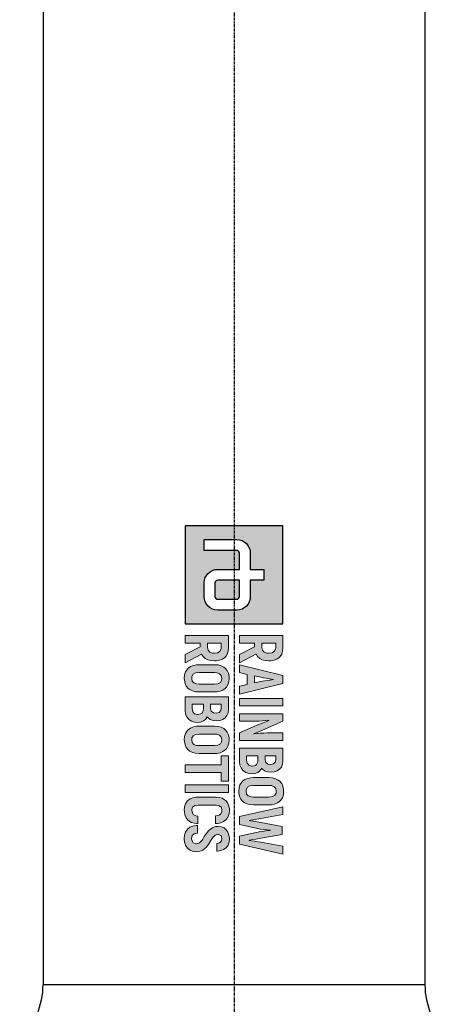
# Model space of a CAD drawing. Header units: millimetres. Extents: x 0 to 4378, y 0 to 2397.
# Tile 135 of 256: x 711 to 798, y 1340 to 1541. Entities that reach past the tile are written whole.
import ezdxf

# ---------------------------------------------------------------- set-up
doc = ezdxf.new("R2010")
doc.units = ezdxf.units.MM
doc.header["$LTSCALE"] = 0.2
doc.linetypes.add('CENTER2', pattern=[1.125, 0.75, -0.125, 0.125, -0.125])
doc.layers.add('02_Center Line', color=1, linetype='CENTER2')

# ---------------------------------------------------------------- blocks, each defined once
blk = doc.blocks.new('A$C6aa9fa92')
h = blk.add_hatch(color=256)
h.dxf.hatch_style = 1
h.paths.add_polyline_path([(7.594, 0), (0, 0), (0, -7.594), (7.594, -7.594)])
edge = h.paths.add_edge_path(flags=16)
edge.add_spline(control_points=[(5.485, -2.531), (6.067, -2.531), (6.539, -3.003), (6.539, -3.586)], knot_values=[19, 19, 19, 19, 20, 20, 20, 20], degree=3, periodic=0)
edge.add_line((6.539, -3.586), (6.539, -5.063))
edge.add_spline(control_points=[(6.539, -5.063), (6.539, -5.645), (6.067, -6.117), (5.485, -6.117)], knot_values=[4, 4, 4, 4, 5, 5, 5, 5], degree=3, periodic=0)
edge.add_line((5.485, -6.117), (4.43, -6.117))
edge.add_spline(control_points=[(4.43, -6.117), (3.847, -6.117), (3.375, -5.645), (3.375, -5.063)], knot_values=[6, 6, 6, 6, 7, 7, 7, 7], degree=3, periodic=0)
edge.add_line((3.375, -5.063), (3.375, -3.375))
edge.add_line((3.375, -3.375), (2.109, -3.375))
edge.add_spline(control_points=[(2.109, -3.375), (1.993, -3.375), (1.898, -3.47), (1.898, -3.586)], knot_values=[9, 9, 9, 9, 10, 10, 10, 10], degree=3, periodic=0)
edge.add_line((1.898, -3.586), (1.898, -6.117))
edge.add_line((1.898, -6.117), (1.055, -6.117))
edge.add_line((1.055, -6.117), (1.055, -3.586))
edge.add_spline(control_points=[(1.055, -3.586), (1.055, -3.004), (1.527, -2.531), (2.109, -2.531)], knot_values=[13, 13, 13, 13, 14, 14, 14, 14], degree=3, periodic=0)
edge.add_line((2.109, -2.531), (3.375, -2.531))
edge.add_line((3.375, -2.531), (3.375, -1.477))
edge.add_line((3.375, -1.477), (4.219, -1.477))
edge.add_line((4.219, -1.477), (4.219, -2.531))
edge.add_line((4.219, -2.531), (5.485, -2.531))
edge = h.paths.add_edge_path(flags=0)
edge.add_spline(control_points=[(5.485, -3.375), (5.601, -3.375), (5.695, -3.47), (5.695, -3.586)], knot_values=[6, 6, 6, 6, 7, 7, 7, 7], degree=3, periodic=0)
edge.add_line((5.695, -3.586), (5.695, -5.063))
edge.add_spline(control_points=[(5.695, -5.063), (5.695, -5.179), (5.601, -5.274), (5.485, -5.274)], knot_values=[4, 4, 4, 4, 5, 5, 5, 5], degree=3, periodic=0)
edge.add_line((5.485, -5.274), (4.43, -5.274))
edge.add_spline(control_points=[(4.43, -5.274), (4.313, -5.274), (4.219, -5.179), (4.219, -5.063)], knot_values=[2, 2, 2, 2, 3, 3, 3, 3], degree=3, periodic=0)
edge.add_line((4.219, -5.063), (4.219, -3.375))
edge.add_line((4.219, -3.375), (5.485, -3.375))
at = {"ltscale": 2.5}
h = blk.add_hatch(color=256, dxfattribs=at)
h.dxf.hatch_style = 1
h.paths.add_polyline_path([(10.777, -3.375), (11.396, -3.375), (11.529, -2.764), (12.317, -2.764), (12.453, -3.375), (13.069, -3.375), (12.243, -0.001), (11.606, -0.001)])
h.paths.add_polyline_path([(11.65, -2.2), (11.804, -1.476), (11.835, -1.294), (11.875, -1.04), (11.923, -0.694), (11.949, -0.867), (11.997, -1.18), (12.037, -1.415), (12.063, -1.574), (12.199, -2.2)], flags=16)
h.paths.add_polyline_path([(13.394, -3.375), (13.983, -3.375), (13.983, -0.001), (13.394, -0.001)])
h.paths.add_polyline_path([(15.167, -2.355), (15.163, -2.101), (15.156, -1.846), (15.141, -1.596), (15.123, -1.345), (15.097, -1.102), (15.112, -1.088), (15.123, -1.124), (15.182, -1.279), (15.281, -1.541), (15.425, -1.909), (16.073, -3.375), (16.659, -3.375), (16.659, -0.001), (16.077, -0.001), (16.077, -1.029), (16.081, -1.25), (16.092, -1.493), (16.106, -1.743), (16.128, -2.001), (16.164, -2.32), (16.121, -2.215), (16.022, -1.95), (15.959, -1.795), (15.874, -1.589), (15.174, -0.001), (14.585, -0.001), (14.585, -3.375), (15.167, -3.375)])
h.paths.add_polyline_path([(17.261, -3.375), (18.274, -3.375), (18.326, -3.371), (18.58, -3.335), (18.797, -3.246), (18.989, -3.102), (19.022, -3.069), (19.151, -2.874), (19.232, -2.649), (19.258, -2.388), (19.232, -2.171), (19.147, -1.942), (19.029, -1.787), (18.827, -1.644), (18.878, -1.603), (19.022, -1.423), (19.107, -1.202), (19.136, -0.94), (19.136, -0.933), (19.107, -0.671), (19.026, -0.447), (18.889, -0.259), (18.724, -0.122), (18.503, -0.034), (18.245, -0.001), (17.261, -0.001)])
h.paths.add_polyline_path([(17.851, -2.815), (17.851, -1.942), (18.29, -1.942), (18.528, -2.053), (18.595, -2.141), (18.657, -2.418), (18.584, -2.649), (18.429, -2.775), (18.182, -2.815)], flags=16)
h.paths.add_polyline_path([(17.851, -1.39), (17.851, -0.561), (18.156, -0.561), (18.344, -0.594), (18.488, -0.73), (18.536, -0.966), (18.506, -1.176), (18.385, -1.334), (18.175, -1.39)], flags=16)
h.paths.add_polyline_path([(20.609, -3.43), (20.753, -3.423), (21, -3.375), (21.21, -3.276), (21.39, -3.128), (21.482, -3.01), (21.586, -2.804), (21.648, -2.565), (21.67, -2.288), (21.67, -1.088), (21.659, -0.9), (21.611, -0.646), (21.519, -0.432), (21.39, -0.248), (21.302, -0.167), (21.107, -0.041), (20.875, 0.032), (20.609, 0.054), (20.466, 0.047), (20.219, -0.001), (20.005, -0.1), (19.832, -0.248), (19.736, -0.369), (19.63, -0.576), (19.567, -0.811), (19.549, -1.088), (19.549, -2.288), (19.556, -2.48), (19.607, -2.73), (19.696, -2.948), (19.832, -3.128), (19.917, -3.213), (20.112, -3.335), (20.344, -3.408)])
h.paths.add_polyline_path([(20.609, -2.859), (20.462, -2.841), (20.293, -2.741), (20.193, -2.557), (20.156, -2.288), (20.156, -1.088), (20.171, -0.9), (20.252, -0.686), (20.396, -0.561), (20.609, -0.517), (20.753, -0.535), (20.923, -0.634), (21.026, -0.819), (21.059, -1.088), (21.059, -2.288), (21.044, -2.473), (20.967, -2.686), (20.823, -2.815)], flags=16)
h.paths.add_polyline_path([(22.891, -2.631), (22.873, -2.631), (22.854, -2.506), (22.825, -2.288), (22.78, -2.023), (22.725, -1.714), (22.423, -0.001), (21.812, -0.001), (22.567, -3.375), (23.197, -3.375), (23.477, -2.078), (23.495, -1.99), (23.543, -1.754), (23.58, -1.511), (23.613, -1.253), (23.642, -0.984), (23.661, -0.984), (23.668, -1.084), (23.694, -1.338), (23.727, -1.589), (23.768, -1.835), (23.819, -2.078), (24.099, -3.375), (24.729, -3.375), (25.484, -0.001), (24.873, -0.001), (24.571, -1.714), (24.53, -1.935), (24.482, -2.211), (24.449, -2.443), (24.423, -2.631), (24.405, -2.631), (24.394, -2.561), (24.364, -2.377), (24.32, -2.093), (24.258, -1.703), (23.959, -0.052), (23.337, -0.052), (23.038, -1.703), (22.99, -1.997), (22.939, -2.314), (22.906, -2.524)])
h.paths.add_polyline_path([(21.677, -5.167), (21.733, -4.923), (21.865, -4.776), (22.071, -4.728), (22.197, -4.739), (22.399, -4.846), (22.469, -4.96), (22.525, -5.225), (23.114, -5.225), (23.103, -5.082), (23.051, -4.828), (22.959, -4.61), (22.827, -4.43), (22.768, -4.375), (22.576, -4.253), (22.344, -4.179), (22.075, -4.157), (21.983, -4.157), (21.729, -4.201), (21.512, -4.294), (21.335, -4.433), (21.261, -4.522), (21.151, -4.721), (21.088, -4.957), (21.066, -5.233), (21.066, -6.581), (21.07, -6.721), (21.114, -6.979), (21.202, -7.196), (21.335, -7.373), (21.39, -7.425), (21.578, -7.55), (21.81, -7.627), (22.075, -7.653), (22.189, -7.649), (22.443, -7.605), (22.661, -7.517), (22.841, -7.377), (22.908, -7.299), (23.025, -7.1), (23.095, -6.868), (23.129, -6.592), (22.536, -6.592), (22.51, -6.762), (22.378, -7.01), (22.043, -7.085), (21.832, -7.008), (21.714, -6.843), (21.677, -6.581)])
h.paths.add_polyline_path([(24.012, -5.27), (23.934, -5.041), (24.041, -4.802), (24.288, -4.728), (24.454, -4.758), (24.602, -4.89), (24.653, -5.13), (25.261, -5.13), (25.257, -5.082), (25.22, -4.82), (25.136, -4.599), (24.999, -4.415), (24.97, -4.389), (24.782, -4.26), (24.554, -4.183), (24.288, -4.157), (24.266, -4.157), (24.005, -4.187), (23.78, -4.268), (23.596, -4.4), (23.46, -4.562), (23.368, -4.78), (23.334, -5.034), (23.357, -5.233), (23.438, -5.465), (23.522, -5.605), (23.688, -5.782), (23.802, -5.874), (24.012, -6.021), (24.134, -6.098), (24.397, -6.263), (24.61, -6.463), (24.701, -6.741), (24.574, -7.014), (24.283, -7.084), (24.053, -7.03), (23.92, -6.883), (23.872, -6.64), (23.268, -6.64), (23.272, -6.739), (23.316, -6.994), (23.408, -7.211), (23.548, -7.391), (23.596, -7.439), (23.791, -7.561), (24.02, -7.638), (24.288, -7.66), (24.377, -7.66), (24.631, -7.62), (24.848, -7.531), (25.048, -7.38), (25.191, -7.185), (25.279, -6.964), (25.309, -6.714), (25.298, -6.555), (25.235, -6.319), (25.184, -6.216), (25.04, -6.021), (24.966, -5.955), (24.767, -5.796), (24.694, -5.745), (24.48, -5.616), (24.421, -5.583), (24.211, -5.45), (24.193, -5.439)])
h.paths.add_polyline_path([(20.112, -7.594), (20.705, -7.594), (20.705, -4.224), (20.112, -4.224)])
h.paths.add_polyline_path([(18.546, -7.594), (19.154, -7.594), (19.154, -4.787), (19.832, -4.787), (19.832, -4.224), (17.868, -4.224), (17.868, -4.787), (18.546, -4.787)])
h.paths.add_polyline_path([(17.672, -6.511), (17.672, -5.306), (17.665, -5.119), (17.613, -4.868), (17.525, -4.651), (17.392, -4.47), (17.304, -4.386), (17.109, -4.264), (16.88, -4.19), (16.615, -4.165), (16.471, -4.172), (16.225, -4.224), (16.011, -4.319), (15.834, -4.47), (15.738, -4.588), (15.635, -4.794), (15.573, -5.034), (15.55, -5.306), (15.55, -6.511), (15.561, -6.703), (15.609, -6.949), (15.701, -7.167), (15.834, -7.347), (15.922, -7.432), (16.118, -7.553), (16.35, -7.627), (16.615, -7.653), (16.755, -7.646), (17.002, -7.594), (17.215, -7.498), (17.392, -7.347), (17.488, -7.229), (17.591, -7.023), (17.654, -6.784)])
h.paths.add_polyline_path([(17.05, -6.695), (16.972, -6.909), (16.825, -7.038), (16.615, -7.078), (16.464, -7.06), (16.298, -6.96), (16.195, -6.78), (16.162, -6.511), (16.162, -5.306), (16.177, -5.119), (16.254, -4.909), (16.401, -4.78), (16.615, -4.739), (16.759, -4.758), (16.928, -4.853), (17.028, -5.038), (17.061, -5.306), (17.061, -6.511)], flags=16)
h.paths.add_polyline_path([(14.832, -5.866), (14.88, -5.822), (15.024, -5.645), (15.112, -5.424), (15.142, -5.163), (15.142, -5.155), (15.112, -4.894), (15.031, -4.669), (14.895, -4.478), (14.725, -4.345), (14.508, -4.253), (14.25, -4.224), (13.263, -4.224), (13.263, -7.594), (14.331, -7.594), (14.582, -7.557), (14.803, -7.469), (14.991, -7.325), (15.024, -7.288), (15.156, -7.097), (15.234, -6.868), (15.259, -6.607), (15.237, -6.389), (15.149, -6.165), (15.031, -6.01)])
h.paths.add_polyline_path([(14.327, -6.176), (14.534, -6.275), (14.6, -6.36), (14.661, -6.632), (14.589, -6.868), (14.434, -6.994), (14.188, -7.034), (13.856, -7.034), (13.856, -6.165), (14.184, -6.165)], flags=16)
h.paths.add_polyline_path([(14.176, -5.609), (13.856, -5.609), (13.856, -4.783), (14.158, -4.783), (14.346, -4.817), (14.49, -4.949), (14.537, -5.185), (14.508, -5.395), (14.39, -5.557)], flags=16)
h.paths.add_polyline_path([(12.899, -5.306), (12.888, -5.119), (12.84, -4.868), (12.752, -4.651), (12.619, -4.47), (12.531, -4.386), (12.336, -4.264), (12.103, -4.19), (11.842, -4.165), (11.698, -4.172), (11.448, -4.224), (11.238, -4.319), (11.061, -4.47), (10.965, -4.588), (10.862, -4.794), (10.799, -5.034), (10.777, -5.306), (10.777, -6.511), (10.788, -6.703), (10.836, -6.949), (10.928, -7.167), (11.061, -7.347), (11.149, -7.432), (11.345, -7.553), (11.573, -7.627), (11.842, -7.653), (11.982, -7.646), (12.229, -7.594), (12.442, -7.498), (12.619, -7.347), (12.711, -7.229), (12.818, -7.023), (12.877, -6.784), (12.899, -6.511)])
h.paths.add_polyline_path([(12.288, -6.511), (12.273, -6.695), (12.196, -6.909), (12.052, -7.038), (11.842, -7.078), (11.691, -7.06), (11.525, -6.96), (11.422, -6.78), (11.389, -6.511), (11.389, -5.306), (11.404, -5.119), (11.481, -4.909), (11.628, -4.78), (11.842, -4.739), (11.986, -4.758), (12.155, -4.853), (12.255, -5.038), (12.288, -5.306)], flags=16)
h.paths.add_polyline_path([(10.487, -5.31), (10.48, -5.163), (10.436, -4.909), (10.347, -4.688), (10.218, -4.507), (10.145, -4.437), (9.949, -4.319), (9.717, -4.246), (9.448, -4.224), (8.524, -4.224), (8.524, -7.594), (9.117, -7.594), (9.117, -6.419), (9.386, -6.419), (9.986, -7.594), (10.638, -7.594), (9.957, -6.312), (9.964, -6.308), (10.152, -6.187), (10.299, -6.028), (10.402, -5.826), (10.465, -5.59)])
h.paths.add_polyline_path([(9.872, -5.461), (9.802, -5.679), (9.658, -5.811), (9.445, -5.855), (9.117, -5.855), (9.117, -4.787), (9.532, -4.787), (9.736, -4.883), (9.846, -5.056), (9.883, -5.318)], flags=16)
h.paths.add_polyline_path([(9.964, -2.09), (10.152, -1.968), (10.299, -1.806), (10.402, -1.607), (10.465, -1.368), (10.487, -1.091), (10.48, -0.94), (10.436, -0.686), (10.347, -0.469), (10.218, -0.288), (10.145, -0.218), (9.949, -0.097), (9.717, -0.027), (9.448, -0.001), (8.524, -0.001), (8.524, -3.375), (9.117, -3.375), (9.117, -2.2), (9.386, -2.2), (9.986, -3.375), (10.638, -3.375), (9.957, -2.093)])
h.paths.add_polyline_path([(9.658, -1.592), (9.445, -1.636), (9.117, -1.636), (9.117, -0.564), (9.532, -0.564), (9.736, -0.66), (9.846, -0.833), (9.883, -1.095), (9.872, -1.239), (9.802, -1.46)], flags=16)
h = blk.add_hatch(color=256)
h.dxf.hatch_style = 1
edge = h.paths.add_edge_path()
edge.add_spline(control_points=[(4.219, -5.063), (4.219, -5.179), (4.313, -5.274), (4.43, -5.274)], knot_values=[2, 2, 2, 2, 3, 3, 3, 3], degree=3, periodic=0)
edge.add_line((4.43, -5.274), (5.485, -5.274))
edge.add_spline(control_points=[(5.485, -5.274), (5.601, -5.274), (5.695, -5.179), (5.695, -5.063)], knot_values=[4, 4, 4, 4, 5, 5, 5, 5], degree=3, periodic=0)
edge.add_line((5.695, -5.063), (5.695, -3.586))
edge.add_spline(control_points=[(5.695, -3.586), (5.695, -3.47), (5.601, -3.375), (5.485, -3.375)], knot_values=[6, 6, 6, 6, 7, 7, 7, 7], degree=3, periodic=0)
edge.add_line((5.485, -3.375), (4.219, -3.375))
edge.add_line((4.219, -3.375), (4.219, -5.063))
for p, q in [((0, 0), (0, -7.594)), ((7.594, 0), (0, 0)), ((7.594, -7.594), (7.594, 0)), ((3.375, -2.531), (3.375, -1.477)), ((3.375, -1.477), (4.219, -1.477)), ((4.219, -1.477), (4.219, -2.531)), ((2.109, -2.531), (3.375, -2.531)), ((4.219, -2.531), (5.485, -2.531)), ((1.055, -6.117), (1.055, -3.586)), ((1.898, -3.586), (1.898, -6.117)), ((3.375, -3.375), (2.109, -3.375)), ((3.375, -5.063), (3.375, -3.375)), ((5.485, -3.375), (4.219, -3.375)), ((4.219, -3.375), (4.219, -5.063)), ((5.695, -5.063), (5.695, -3.586)), ((6.539, -3.586), (6.539, -5.063)), ((4.43, -5.274), (5.485, -5.274)), ((1.898, -6.117), (1.055, -6.117)), ((5.485, -6.117), (4.43, -6.117)), ((0, -7.594), (7.594, -7.594))]:
    blk.add_line(p, q)
at = {"lineweight": 0}
for points in [[(20.609, 0.054), (20.466, 0.047), (20.219, -0.001), (20.005, -0.1), (19.832, -0.248), (19.736, -0.369), (19.63, -0.576), (19.567, -0.811), (19.549, -1.088), (19.549, -2.288), (19.556, -2.48), (19.607, -2.73), (19.696, -2.948)], [(21.519, -0.432), (21.39, -0.248), (21.302, -0.167), (21.107, -0.041), (20.875, 0.032), (20.609, 0.054)], [(9.448, -0.001), (8.524, -0.001), (8.524, -3.375), (9.117, -3.375), (9.117, -2.2), (9.386, -2.2)], [(9.445, -0.564), (9.555, -0.576), (9.736, -0.66), (9.846, -0.833), (9.883, -1.095), (9.872, -1.239), (9.802, -1.46), (9.658, -1.592), (9.445, -1.636), (9.117, -1.636)], [(9.117, -1.636), (9.117, -0.564), (9.445, -0.564)], [(10.347, -0.469), (10.218, -0.288), (10.145, -0.218), (9.949, -0.097), (9.717, -0.027), (9.448, -0.001)], [(10.299, -1.806), (10.402, -1.607), (10.465, -1.368), (10.487, -1.091), (10.48, -0.94), (10.436, -0.686), (10.347, -0.469)], [(12.243, -0.001), (11.606, -0.001), (10.777, -3.375), (11.396, -3.375), (11.529, -2.764), (12.317, -2.764)], [(11.65, -2.2), (11.783, -1.574), (11.798, -1.511), (11.835, -1.294), (11.875, -1.04), (11.916, -0.745), (11.93, -0.745)], [(11.93, -0.745), (11.949, -0.867), (11.997, -1.18), (12.037, -1.415), (12.063, -1.574), (12.199, -2.2), (11.65, -2.2)], [(12.317, -2.764), (12.453, -3.375), (13.069, -3.375), (12.243, -0.001)], [(15.174, -0.001), (14.585, -0.001), (14.585, -3.375), (15.167, -3.375), (15.167, -2.355), (15.163, -2.101), (15.156, -1.846), (15.141, -1.596), (15.123, -1.345), (15.097, -1.102), (15.112, -1.088)], [(16.147, -2.277), (16.121, -2.215), (16.022, -1.95), (15.959, -1.795), (15.874, -1.589), (15.174, -0.001)], [(16.073, -3.375), (16.659, -3.375), (16.659, -0.001)], [(16.659, -0.001), (16.077, -0.001), (16.077, -1.029), (16.081, -1.25), (16.092, -1.493), (16.106, -1.743), (16.128, -2.001), (16.158, -2.263), (16.147, -2.277)], [(18.245, -0.001), (17.261, -0.001), (17.261, -3.375), (18.274, -3.375), (18.326, -3.371), (18.58, -3.335), (18.797, -3.246), (18.989, -3.102), (19.022, -3.069), (19.151, -2.874)], [(18.156, -0.561), (18.344, -0.594), (18.488, -0.73), (18.536, -0.966), (18.506, -1.176), (18.385, -1.334), (18.175, -1.39), (17.851, -1.39)], [(17.851, -1.39), (17.851, -0.561), (18.156, -0.561)], [(19.026, -0.447), (18.889, -0.259), (18.724, -0.122), (18.503, -0.034), (18.245, -0.001)], [(19.022, -1.423), (19.107, -1.202), (19.136, -0.94), (19.136, -0.933), (19.107, -0.671), (19.026, -0.447)], [(19.696, -2.948), (19.832, -3.128), (19.917, -3.213), (20.112, -3.335), (20.344, -3.408), (20.609, -3.43), (20.753, -3.423), (21, -3.375), (21.21, -3.276), (21.39, -3.128), (21.482, -3.01), (21.586, -2.804), (21.648, -2.565), (21.67, -2.288), (21.67, -1.088), (21.659, -0.9), (21.611, -0.646), (21.519, -0.432)], [(20.609, -2.859), (20.462, -2.841), (20.293, -2.741), (20.193, -2.557), (20.156, -2.288), (20.156, -1.088), (20.171, -0.9), (20.252, -0.686), (20.396, -0.561), (20.609, -0.517)], [(20.609, -0.517), (20.753, -0.535), (20.923, -0.634), (21.026, -0.819), (21.059, -1.088), (21.059, -2.288), (21.044, -2.473), (20.967, -2.686), (20.823, -2.815), (20.609, -2.859)], [(22.423, -0.001), (21.812, -0.001), (22.567, -3.375)], [(22.873, -2.631), (22.854, -2.506), (22.825, -2.288), (22.78, -2.023), (22.725, -1.714), (22.423, -0.001)], [(23.959, -0.052), (23.337, -0.052), (23.038, -1.703), (22.99, -1.997), (22.939, -2.314), (22.906, -2.524), (22.891, -2.631), (22.873, -2.631)], [(24.405, -2.631), (24.394, -2.561), (24.364, -2.377), (24.32, -2.093), (24.258, -1.703), (23.959, -0.052)], [(24.099, -3.375), (24.729, -3.375), (25.484, -0.001)], [(25.484, -0.001), (24.873, -0.001), (24.571, -1.714), (24.53, -1.935), (24.482, -2.211), (24.449, -2.443), (24.423, -2.631), (24.405, -2.631)], [(15.112, -1.088), (15.123, -1.124), (15.182, -1.279), (15.281, -1.541), (15.425, -1.909), (16.073, -3.375)], [(19.147, -1.942), (19.029, -1.787), (18.827, -1.644), (18.878, -1.603), (19.022, -1.423)], [(22.567, -3.375), (23.197, -3.375), (23.477, -2.078), (23.495, -1.99), (23.543, -1.754), (23.58, -1.511), (23.613, -1.253), (23.642, -0.984), (23.661, -0.984)], [(23.661, -0.984), (23.668, -1.084), (23.694, -1.338), (23.727, -1.589), (23.768, -1.835), (23.819, -2.078), (24.099, -3.375)], [(9.386, -2.2), (9.986, -3.375), (10.638, -3.375), (9.957, -2.093)], [(9.957, -2.093), (9.964, -2.09), (10.152, -1.968), (10.299, -1.806)], [(18.178, -1.942), (18.322, -1.957), (18.528, -2.053), (18.595, -2.141), (18.65, -2.388), (18.65, -2.439), (18.584, -2.649), (18.429, -2.775), (18.182, -2.815), (17.851, -2.815)], [(17.851, -2.815), (17.851, -1.942), (18.178, -1.942)], [(19.151, -2.874), (19.232, -2.649), (19.258, -2.388), (19.232, -2.171), (19.147, -1.942)], [(9.448, -4.224), (8.524, -4.224), (8.524, -7.594), (9.117, -7.594), (9.117, -6.419), (9.386, -6.419)], [(10.347, -4.688), (10.218, -4.507), (10.145, -4.437), (9.949, -4.319), (9.717, -4.246), (9.448, -4.224)], [(11.842, -4.165), (11.698, -4.172), (11.448, -4.224), (11.238, -4.319), (11.061, -4.47), (10.965, -4.588), (10.862, -4.794), (10.799, -5.034), (10.777, -5.306), (10.777, -6.511), (10.788, -6.703), (10.836, -6.949), (10.928, -7.167)], [(12.752, -4.651), (12.619, -4.47), (12.531, -4.386), (12.336, -4.264), (12.103, -4.19), (11.842, -4.165)], [(14.25, -4.224), (13.263, -4.224), (13.263, -7.594), (14.331, -7.594), (14.582, -7.557), (14.803, -7.469), (14.991, -7.325), (15.024, -7.288), (15.156, -7.097)], [(15.031, -4.669), (14.895, -4.478), (14.725, -4.345), (14.508, -4.253), (14.25, -4.224)], [(16.615, -4.165), (16.471, -4.172), (16.225, -4.224), (16.011, -4.319), (15.834, -4.47), (15.738, -4.588), (15.635, -4.794), (15.573, -5.034), (15.55, -5.306), (15.55, -6.511), (15.561, -6.703), (15.609, -6.949), (15.701, -7.167)], [(17.525, -4.651), (17.392, -4.47), (17.304, -4.386), (17.109, -4.264), (16.88, -4.19), (16.615, -4.165)], [(22.075, -4.157), (21.983, -4.157), (21.729, -4.201), (21.512, -4.294), (21.335, -4.433), (21.261, -4.522), (21.151, -4.721)], [(22.071, -4.728), (22.197, -4.739), (22.399, -4.846), (22.469, -4.96), (22.525, -5.225), (23.114, -5.225), (23.103, -5.082), (23.051, -4.828), (22.959, -4.61), (22.827, -4.43), (22.768, -4.375), (22.576, -4.253), (22.344, -4.179), (22.075, -4.157)], [(24.288, -4.157), (24.266, -4.157), (24.005, -4.187), (23.78, -4.268), (23.596, -4.4), (23.46, -4.562), (23.368, -4.78), (23.334, -5.034), (23.357, -5.233), (23.438, -5.465), (23.522, -5.605), (23.688, -5.782), (23.802, -5.874), (24.012, -6.021), (24.134, -6.098), (24.34, -6.227), (24.41, -6.275), (24.591, -6.445), (24.616, -6.482), (24.69, -6.706), (24.69, -6.765), (24.591, -6.979), (24.535, -7.023), (24.292, -7.082)], [(25.136, -4.599), (24.999, -4.415), (24.97, -4.389), (24.782, -4.26), (24.554, -4.183), (24.288, -4.157)], [(9.445, -4.787), (9.555, -4.798), (9.736, -4.883), (9.846, -5.056), (9.883, -5.318), (9.872, -5.461), (9.802, -5.679), (9.658, -5.811), (9.445, -5.855), (9.117, -5.855)], [(9.117, -5.855), (9.117, -4.787), (9.445, -4.787)], [(10.299, -6.028), (10.402, -5.826), (10.465, -5.59), (10.487, -5.31), (10.48, -5.163), (10.436, -4.909), (10.347, -4.688)], [(10.928, -7.167), (11.061, -7.347), (11.149, -7.432), (11.345, -7.553), (11.573, -7.627), (11.842, -7.653), (11.982, -7.646), (12.229, -7.594), (12.442, -7.498), (12.619, -7.347), (12.711, -7.229), (12.818, -7.023), (12.877, -6.784), (12.899, -6.511), (12.899, -5.306), (12.888, -5.119), (12.84, -4.868), (12.752, -4.651)], [(11.842, -7.078), (11.691, -7.06), (11.525, -6.96), (11.422, -6.78), (11.389, -6.511), (11.389, -5.306), (11.404, -5.119), (11.481, -4.909), (11.628, -4.78), (11.842, -4.739)], [(11.842, -4.739), (11.986, -4.758), (12.155, -4.853), (12.255, -5.038), (12.288, -5.306), (12.288, -6.511), (12.273, -6.695), (12.196, -6.909), (12.052, -7.038), (11.842, -7.078)], [(14.158, -4.783), (14.346, -4.817), (14.49, -4.949), (14.537, -5.185), (14.508, -5.395), (14.39, -5.557), (14.176, -5.609), (13.856, -5.609)], [(13.856, -5.609), (13.856, -4.783), (14.158, -4.783)], [(15.024, -5.645), (15.112, -5.424), (15.142, -5.163), (15.142, -5.155), (15.112, -4.894), (15.031, -4.669)], [(15.701, -7.167), (15.834, -7.347), (15.922, -7.432), (16.118, -7.553), (16.35, -7.627), (16.615, -7.653), (16.755, -7.646), (17.002, -7.594), (17.215, -7.498), (17.392, -7.347), (17.488, -7.229), (17.591, -7.023), (17.654, -6.784), (17.672, -6.511), (17.672, -5.306), (17.665, -5.119), (17.613, -4.868), (17.525, -4.651)], [(16.615, -7.078), (16.464, -7.06), (16.298, -6.96), (16.195, -6.78), (16.162, -6.511), (16.162, -5.306), (16.177, -5.119), (16.254, -4.909), (16.401, -4.78), (16.615, -4.739)], [(16.615, -4.739), (16.759, -4.758), (16.928, -4.853), (17.028, -5.038), (17.061, -5.306), (17.061, -6.511), (17.05, -6.695), (16.972, -6.909), (16.825, -7.038), (16.615, -7.078)], [(21.151, -4.721), (21.088, -4.957), (21.066, -5.233), (21.066, -6.581), (21.07, -6.721), (21.114, -6.979), (21.202, -7.196), (21.335, -7.373), (21.39, -7.425), (21.578, -7.55), (21.81, -7.627), (22.075, -7.653), (22.189, -7.649), (22.443, -7.605), (22.661, -7.517), (22.841, -7.377), (22.908, -7.299), (23.025, -7.1)], [(22.075, -7.078), (22.024, -7.078), (21.832, -7.008), (21.714, -6.843), (21.677, -6.581), (21.677, -5.167), (21.733, -4.923), (21.865, -4.776), (22.071, -4.728)], [(25.191, -7.185), (25.279, -6.964), (25.309, -6.714), (25.298, -6.555), (25.235, -6.319), (25.184, -6.216), (25.04, -6.021), (24.966, -5.955), (24.767, -5.796), (24.694, -5.745), (24.48, -5.616), (24.421, -5.583), (24.211, -5.45), (24.193, -5.439), (24.012, -5.27), (23.935, -5.045), (23.939, -5.03), (24.034, -4.817), (24.053, -4.798), (24.288, -4.728)], [(24.288, -4.728), (24.454, -4.758), (24.602, -4.89), (24.653, -5.13), (25.261, -5.13), (25.257, -5.082), (25.22, -4.82), (25.136, -4.599)], [(9.957, -6.312), (9.964, -6.308), (10.152, -6.187), (10.299, -6.028)], [(15.149, -6.165), (15.031, -6.01), (14.832, -5.866), (14.88, -5.822), (15.024, -5.645)], [(9.386, -6.419), (9.986, -7.594), (10.638, -7.594), (9.957, -6.312)], [(14.184, -6.165), (14.327, -6.176), (14.534, -6.275), (14.6, -6.36), (14.655, -6.607), (14.652, -6.662), (14.589, -6.868), (14.434, -6.994), (14.188, -7.034), (13.856, -7.034)], [(13.856, -7.034), (13.856, -6.165), (14.184, -6.165)], [(15.156, -7.097), (15.234, -6.868), (15.259, -6.607), (15.237, -6.389), (15.149, -6.165)], [(23.129, -6.592), (22.536, -6.592), (22.51, -6.762), (22.407, -6.957), (22.322, -7.023), (22.075, -7.078)], [(23.025, -7.1), (23.095, -6.868), (23.129, -6.592)], [(23.872, -6.64), (23.268, -6.64), (23.272, -6.739), (23.316, -6.994), (23.408, -7.211), (23.548, -7.391), (23.596, -7.439), (23.791, -7.561), (24.02, -7.638), (24.288, -7.66), (24.377, -7.66), (24.631, -7.62), (24.848, -7.531), (25.033, -7.391), (25.047, -7.38), (25.191, -7.185)], [(24.292, -7.082), (24.274, -7.082), (24.053, -7.03), (23.92, -6.883), (23.872, -6.64)]]:
    blk.add_lwpolyline(points, dxfattribs=at)
for points in [[(13.394, -0.001), (13.983, -0.001), (13.983, -3.375), (13.394, -3.375), (13.394, -0.001)], [(19.832, -4.224), (17.868, -4.224), (17.868, -4.787), (18.546, -4.787), (18.546, -7.594), (19.154, -7.594), (19.154, -4.787), (19.832, -4.787)], [(20.112, -4.224), (20.705, -4.224), (20.705, -7.594), (20.112, -7.594), (20.112, -4.224)]]:
    blk.add_lwpolyline(points, close=True, dxfattribs=at)
for points in [[(1.055, -3.586), (1.055, -3.004), (1.527, -2.531), (2.109, -2.531)], [(5.485, -2.531), (6.067, -2.531), (6.539, -3.003), (6.539, -3.586)], [(2.109, -3.375), (1.993, -3.375), (1.898, -3.47), (1.898, -3.586)], [(5.695, -3.586), (5.695, -3.47), (5.601, -3.375), (5.485, -3.375)], [(4.43, -6.117), (3.847, -6.117), (3.375, -5.645), (3.375, -5.063)], [(4.219, -5.063), (4.219, -5.179), (4.313, -5.274), (4.43, -5.274)], [(6.539, -5.063), (6.539, -5.645), (6.067, -6.117), (5.485, -6.117)], [(5.485, -5.274), (5.601, -5.274), (5.695, -5.179), (5.695, -5.063)]]:
    blk.add_open_spline(points, degree=3)
blk = doc.blocks.new('A$C6111ff40')
for p, q in [((-39, 1203.5), (-39, 844.08)), ((39, 1133.4), (39, 844.08)), ((39, 844.08), (-39, 844.08))]:
    blk.add_line(p, q)
for centre, start, end in [((-54, 844.08), 313, 0), ((54, 844.08), 180, 227)]:
    blk.add_arc(centre, 15, start, end)
at = {"layer": '02_Center Line'}
blk.add_line((0, 1425.31), (0, -16.53), dxfattribs=at)
at = {"ltscale": 2.5, "xscale": 2.633687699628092, "yscale": 2.633687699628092, "zscale": 2.633687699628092, "rotation": 270}
blk.add_blockref('A$C6aa9fa92', (10, 937.97), dxfattribs=at)

msp = doc.modelspace()

# ---------------------------------------------------------------- block references
msp.add_blockref('A$C6111ff40', (754.287, 499.915))

doc.saveas('drawing.dxf')
